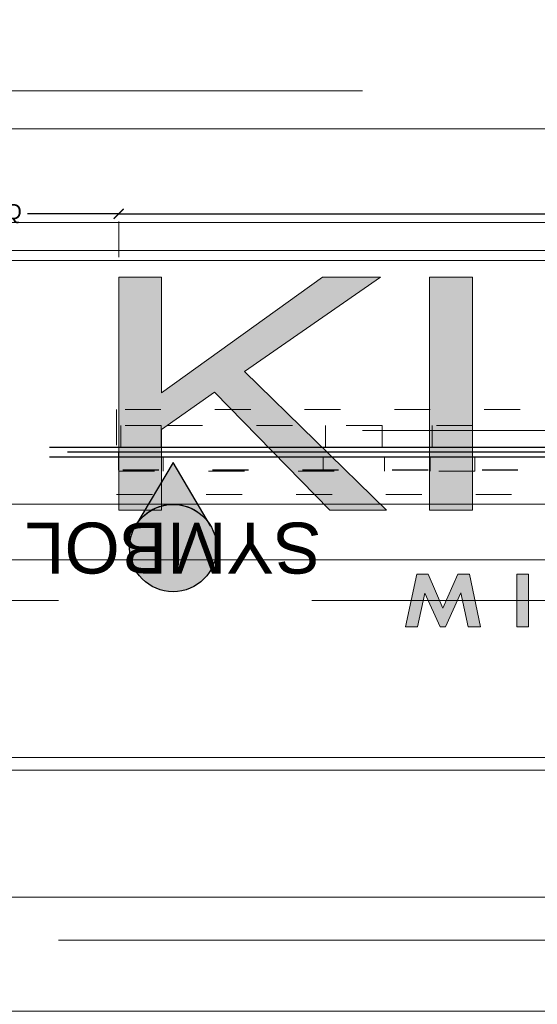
# Model space of a CAD drawing. Header units: centimetres. Extents: x -2854 to 18796, y -762 to 9238.
# Tile 75 of 166: x 786 to 838, y 501 to 599. Entities that reach past the tile are written whole.
import ezdxf
from ezdxf import colors
from ezdxf.entities.mleader import LeaderData, LeaderLine
from ezdxf.enums import TextEntityAlignment as Align
from ezdxf.math import Vec2, Vec3

# ---------------------------------------------------------------- set-up
doc = ezdxf.new("R2010")
doc.units = ezdxf.units.CM
doc.header["$LTSCALE"] = 0.3
doc.linetypes.add('ACAD_ISO03W100', pattern=[30, 12, -18])
for name, color, linetype, lineweight in [('F-FUR TEXT', 251, 'Continuous', 5), ('KK_DIM', 253, 'Continuous', 5), ('KK_FUR_NEW', 14, 'Continuous', 9), ('KK_FUR_PROJECTION', 9, 'ACAD_ISO03W100', 9), ('KK_FUR_TXT', 251, 'Continuous', 9), ('XR_EXIST_WALLS_0.05', 4, 'Continuous', 5)]:
    doc.layers.add(name, color=color, linetype=linetype, lineweight=lineweight)
doc.layers.add('KK_DIM_SIGNAGE', color=7, linetype='Continuous', true_color=0xbf73b1)
doc.layers.add('KK_TAG_ELECTRICAL', color=7, linetype='Continuous', true_color=0x0070e2)
doc.layers.add('KK_FUR_HATCH', color=253, linetype='Continuous')
doc.styles.add('KIKO Milano_Light', font='Arial.ttf')
doc.styles.get("Standard").update_dxf_attribs({"font": 'Arial.ttf'})
doc.dimstyles.new('KIKO', dxfattribs={"dimtxt": 1.5, "dimasz": 1, "dimexe": 0, "dimexo": 2, "dimgap": 0.7, "dimtad": 0, "dimtih": 1, "dimtoh": 1, "dimdec": 0, "dimzin": 0, "dimtxsty": 'KIKO Milano_Light', "dimblk": 'ARCHTICK', "dimcen": 0.09, "dimadec": 1, "dimazin": 0, "dimtfac": 1, "dimtdec": 0, "dimtix": 1, "dimtofl": 0, "dimtmove": 0, "dimatfit": 3, "dimldrblk": 'ARCHTICK', "dimfxl": 5, "dimfxlon": 1, "dimtolj": 1, "dimtzin": 0, "dimlwe": 5, "dimarcsym": 0})

# ---------------------------------------------------------------- blocks, each defined once
blk = doc.blocks.new('_ArchTick')
at = {"color": 0, "linetype": 'ByBlock', "const_width": 0.15}
blk.add_lwpolyline([(-0.5, -0.5), (0.5, 0.5)], dxfattribs=at)
blk = doc.blocks.new('*D191')
at = {"layer": 'Defpoints', "color": 0, "transparency": 16777216}
for p in [(452.3624595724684, 538.3838949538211), (826.0588440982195, 538.3838949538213), (782.7087667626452, 495.2621499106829)]:
    blk.add_point(p, dxfattribs=at)
at = {"layer": 'KK_DIM', "color": 0, "linetype": 'ACAD_ISO03W100', "lineweight": 5, "transparency": 16777216}
for p, q in [((477.3624595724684, 538.3838949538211), (452.3624595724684, 538.3838949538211)), ((477.3624595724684, 495.2621499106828), (452.3624595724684, 495.2621499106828))]:
    blk.add_line(p, q, dxfattribs=at)
at = {"layer": 'KK_DIM', "color": 0, "lineweight": -2, "transparency": 16777216}
for p, q in [((452.3624595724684, 538.3838949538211), (452.3624595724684, 524.4311397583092)), ((452.3624595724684, 495.2621499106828), (452.3624595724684, 509.2149051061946))]:
    blk.add_line(p, q, dxfattribs=at)
at = {"layer": 'KK_DIM', "color": 0, "lineweight": -2, "transparency": 16777216, "xscale": 5, "yscale": 5, "zscale": 5}
for p, rotation in [((452.3624595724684, 538.3838949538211), 90), ((452.3624595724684, 495.2621499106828), 270)]:
    blk.add_blockref('_ArchTick', p, dxfattribs=dict(at, rotation=rotation))
at = {"layer": 'KK_DIM', "color": 0, "transparency": 16777216, "insert": (452.3624595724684, 516.8230224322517), "char_height": 7.5, "attachment_point": 5, "style": 'KIKO Milano_Light'}
blk.add_mtext('\\A1;EQ1', dxfattribs=at)
blk = doc.blocks.new('*D192')
at = {"layer": 'Defpoints', "color": 0, "transparency": 16777216}
for p in [(452.635582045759, 616.5056400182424), (782.869328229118, 616.5056400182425), (796.0942394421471, 573.3838949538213)]:
    blk.add_point(p, dxfattribs=at)
at = {"layer": 'KK_DIM', "color": 0, "linetype": 'ACAD_ISO03W100', "lineweight": 5, "transparency": 16777216}
for p, q in [((477.635582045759, 616.5056400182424), (452.635582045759, 616.5056400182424)), ((477.635582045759, 573.3838949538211), (452.635582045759, 573.3838949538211))]:
    blk.add_line(p, q, dxfattribs=at)
at = {"layer": 'KK_DIM', "color": 0, "lineweight": -2, "transparency": 16777216}
for p, q in [((452.635582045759, 616.5056400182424), (452.635582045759, 602.552884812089)), ((452.635582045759, 573.3838949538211), (452.635582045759, 587.3366501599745))]:
    blk.add_line(p, q, dxfattribs=at)
at = {"layer": 'KK_DIM', "color": 0, "lineweight": -2, "transparency": 16777216, "xscale": 5, "yscale": 5, "zscale": 5}
for p, rotation in [((452.635582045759, 616.5056400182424), 90), ((452.635582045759, 573.3838949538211), 270)]:
    blk.add_blockref('_ArchTick', p, dxfattribs=dict(at, rotation=rotation))
at = {"layer": 'KK_DIM', "color": 0, "transparency": 16777216, "insert": (452.635582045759, 594.9447674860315), "char_height": 7.5, "attachment_point": 5, "style": 'KIKO Milano_Light'}
blk.add_mtext('\\A1;EQ1', dxfattribs=at)
blk = doc.blocks.new('*D455')
at = {"layer": 'Defpoints', "color": 0, "transparency": 16777216}
for p in [(452.7685572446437, 573.3838949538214), (796.0942394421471, 573.3838949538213), (824.8553544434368, 538.3838949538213)]:
    blk.add_point(p, dxfattribs=at)
at = {"layer": 'KK_DIM', "color": 0, "linetype": 'ACAD_ISO03W100', "lineweight": 5, "transparency": 16777216}
for p, q in [((477.7685572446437, 573.3838949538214), (452.7685572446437, 573.3838949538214)), ((477.7685572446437, 538.3838949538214), (452.7685572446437, 538.3838949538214))]:
    blk.add_line(p, q, dxfattribs=at)
at = {"layer": 'KK_DIM', "color": 0, "lineweight": -2, "transparency": 16777216}
for p, q in [((452.7685572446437, 573.3838949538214), (452.7685572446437, 563.2157503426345)), ((452.7685572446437, 538.3838949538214), (452.7685572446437, 548.5520395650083))]:
    blk.add_line(p, q, dxfattribs=at)
at = {"layer": 'KK_DIM', "color": 0, "lineweight": -2, "transparency": 16777216, "xscale": 5, "yscale": 5, "zscale": 5}
for p, rotation in [((452.7685572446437, 573.3838949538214), 90), ((452.7685572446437, 538.3838949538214), 270)]:
    blk.add_blockref('_ArchTick', p, dxfattribs=dict(at, rotation=rotation))
at = {"layer": 'KK_DIM', "color": 0, "transparency": 16777216, "insert": (452.7685572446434, 555.8838949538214), "char_height": 7.5, "attachment_point": 5, "style": 'KIKO Milano_Light'}
blk.add_mtext('\\A1;35', dxfattribs=at)
blk = doc.blocks.new('*D477')
at = {"layer": 'Defpoints', "color": 0, "transparency": 16777216}
for p in [(899.0960142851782, 579.7491267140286), (796.0942394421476, 573.3838949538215), (899.0960142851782, 562.3516142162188)]:
    blk.add_point(p, dxfattribs=at)
at = {"layer": 'KK_DIM_SIGNAGE', "color": 0, "linetype": 'ACAD_ISO03W100', "lineweight": 5, "transparency": 16777216}
for p, q in [((796.0942394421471, 575.3838949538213), (796.0942394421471, 579.7491267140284)), ((899.0960142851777, 574.7491267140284), (899.0960142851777, 579.7491267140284))]:
    blk.add_line(p, q, dxfattribs=at)
at = {"layer": 'KK_DIM_SIGNAGE', "color": 0, "lineweight": -2, "transparency": 16777216}
for p, q in [((796.0942394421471, 579.7491267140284), (847.5656028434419, 579.7491267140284)), ((899.0960142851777, 579.7491267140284), (852.1385223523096, 579.7491267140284))]:
    blk.add_line(p, q, dxfattribs=at)
at = {"layer": 'KK_DIM_SIGNAGE', "color": 0, "lineweight": -2, "transparency": 16777216, "rotation": 180}
blk.add_blockref('_ArchTick', (796.0942394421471, 579.7491267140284), dxfattribs=at)
at = {"layer": 'KK_DIM_SIGNAGE', "color": 0, "lineweight": -2, "transparency": 16777216}
blk.add_blockref('_ArchTick', (899.0960142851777, 579.7491267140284), dxfattribs=at)
at = {"layer": 'KK_DIM_SIGNAGE', "color": 0, "transparency": 16777216, "insert": (849.8520625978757, 579.7491267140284), "char_height": 1.5, "attachment_point": 5, "style": 'KIKO Milano_Light'}
blk.add_mtext('\\A1;103', dxfattribs=at)
blk = doc.blocks.new('*D481')
at = {"layer": 'Defpoints', "color": 0, "transparency": 16777216}
for p in [(796.0942394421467, 579.7491267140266), (796.0942394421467, 573.383894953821), (773.6410437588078, 563.7547446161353)]:
    blk.add_point(p, dxfattribs=at)
at = {"layer": 'KK_DIM_SIGNAGE', "color": 0, "linetype": 'ACAD_ISO03W100', "lineweight": 5, "transparency": 16777216}
for p, q in [((773.6410437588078, 574.7491267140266), (773.6410437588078, 579.7491267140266)), ((796.0942394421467, 575.383894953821), (796.0942394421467, 579.7491267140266))]:
    blk.add_line(p, q, dxfattribs=at)
at = {"layer": 'KK_DIM_SIGNAGE', "color": 0, "lineweight": -2, "transparency": 16777216}
for p, q in [((773.6410437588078, 579.7491267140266), (782.7750767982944, 579.7491267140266)), ((796.0942394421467, 579.7491267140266), (786.96020640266, 579.7491267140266))]:
    blk.add_line(p, q, dxfattribs=at)
at = {"layer": 'KK_DIM_SIGNAGE', "color": 0, "lineweight": -2, "transparency": 16777216, "rotation": 180}
blk.add_blockref('_ArchTick', (773.6410437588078, 579.7491267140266), dxfattribs=at)
at = {"layer": 'KK_DIM_SIGNAGE', "color": 0, "lineweight": -2, "transparency": 16777216}
blk.add_blockref('_ArchTick', (796.0942394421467, 579.7491267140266), dxfattribs=at)
at = {"layer": 'KK_DIM_SIGNAGE', "color": 0, "transparency": 16777216, "insert": (784.8676416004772, 579.7491267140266), "char_height": 1.5, "attachment_point": 5, "style": 'KIKO Milano_Light'}
blk.add_mtext('\\A1;EQ', dxfattribs=at)

msp = doc.modelspace()

# ---------------------------------------------------------------- hatches: boundary and pattern name
at = {"layer": 'KK_FUR_HATCH', "true_color": 0xffffff}
h = msp.add_hatch(color=7, dxfattribs=at)
h.dxf.hatch_style = 1
h.paths.add_polyline_path([(796.0942394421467, 550.0556774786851), (796.0942394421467, 573.3838949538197), (800.3915123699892, 573.3838949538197), (800.3915123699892, 561.8137421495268), (816.5115975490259, 573.3838949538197), (822.3357143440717, 573.3838949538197), (808.7177154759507, 563.9339616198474), (822.9341258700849, 550.0556774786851), (817.2661706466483, 550.0556774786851), (805.7052263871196, 561.8612716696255), (800.3915123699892, 558.1382378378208), (800.3915123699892, 550.0556774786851)])
at = {"layer": 'KK_FUR_HATCH'}
h = msp.add_hatch(color=168, dxfattribs=at)
h.dxf.hatch_style = 1
h.paths.add_polyline_path([(796.0942394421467, 550.0556774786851), (796.0942394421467, 573.3838949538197), (800.3915123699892, 573.3838949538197), (800.3915123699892, 561.8137421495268), (816.511597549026, 573.3838949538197), (822.3357143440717, 573.3838949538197), (808.7177154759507, 563.9339616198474), (822.9341258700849, 550.0556774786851), (817.2661706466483, 550.0556774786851), (805.7052263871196, 561.8612716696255), (800.3915123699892, 558.1382378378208), (800.3915123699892, 550.0556774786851)])
at = {"layer": 'KK_FUR_HATCH', "true_color": 0xffffff}
h = msp.add_hatch(color=7, dxfattribs=at)
h.dxf.hatch_style = 1
h.paths.add_polyline_path([(827.2526815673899, 573.3838949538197), (831.5499664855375, 573.3838949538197), (831.5499664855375, 550.0556774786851), (827.2526815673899, 550.0556774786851)])
at = {"layer": 'KK_FUR_HATCH'}
h = msp.add_hatch(color=168, dxfattribs=at)
h.dxf.hatch_style = 1
h.paths.add_polyline_path([(827.2526815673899, 573.3838949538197), (831.5499664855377, 573.3838949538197), (831.5499664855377, 550.0556774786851), (827.2526815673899, 550.0556774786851)])
at = {"layer": 'KK_FUR_HATCH', "true_color": 0xffffff}
h = msp.add_hatch(color=7, dxfattribs=at)
h.dxf.hatch_style = 1
h.paths.add_polyline_path([(830.1022585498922, 543.646026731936), (828.5775609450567, 540.2283137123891), (827.1142656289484, 543.646026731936), (825.9701998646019, 543.646026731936), (824.8553544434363, 538.3838949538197), (826.0588440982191, 538.3838949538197), (826.7852160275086, 541.7397380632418), (828.304002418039, 538.3838949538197), (828.8533256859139, 538.3838949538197), (830.39349076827, 541.7905769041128), (831.1274765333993, 538.3838949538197), (832.3422610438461, 538.3838949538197), (831.2571275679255, 543.646026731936)])
at = {"layer": 'KK_FUR_HATCH'}
h = msp.add_hatch(color=168, dxfattribs=at)
h.dxf.hatch_style = 1
h.paths.add_polyline_path([(830.1022585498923, 543.646026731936), (828.5775609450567, 540.2283137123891), (827.1142656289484, 543.646026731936), (825.9701998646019, 543.646026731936), (824.8553544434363, 538.3838949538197), (826.0588440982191, 538.3838949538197), (826.7852160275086, 541.7397380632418), (828.304002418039, 538.3838949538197), (828.8533256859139, 538.3838949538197), (830.3934907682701, 541.7905769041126), (831.1274765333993, 538.3838949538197), (832.3422610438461, 538.3838949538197), (831.2571275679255, 543.646026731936)])
at = {"layer": 'KK_FUR_HATCH', "true_color": 0xffffff}
h = msp.add_hatch(color=7, dxfattribs=at)
h.dxf.hatch_style = 1
h.paths.add_polyline_path([(836.0035808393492, 538.3838949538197), (837.1626344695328, 538.3838949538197), (837.1626344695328, 543.646026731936), (836.0035808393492, 543.646026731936)])
at = {"layer": 'KK_FUR_HATCH'}
h = msp.add_hatch(color=168, dxfattribs=at)
h.dxf.hatch_style = 1
h.paths.add_polyline_path([(836.0035808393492, 538.3838949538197), (837.1626344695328, 538.3838949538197), (837.1626344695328, 543.646026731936), (836.0035808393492, 543.646026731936)])
at = {"layer": 'KK_FUR_NEW'}
h = msp.add_hatch(dxfattribs=at)
h.set_pattern_fill('AR-RROOF', color=256)
h.set_pattern_definition([(0, (0.07644277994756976, -8.184452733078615), (55.88, 25.4), [381, -50.8, 127, -25.4]), (0, (33.85844277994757, 4.51554726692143), (-25.4, 33.782), [76.2, -8.382, 152.4, -19.05]), (0, (12.77644277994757, 13.40554726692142), (132.08, 17.018), [203.2, -35.56, 101.6, -25.4])])
h.paths.add_polyline_path([(645.7852095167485, 616.5056400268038), (919.7087667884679, 616.505640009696), (919.7852095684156, 495.5907169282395), (645.785209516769, 495.5907169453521)])
at = {"layer": 'KK_TAG_ELECTRICAL', "linetype": 'Continuous', "lineweight": 0}
h = msp.add_hatch(color=150, dxfattribs=at)
edge = h.paths.add_edge_path()
edge.add_line((801.5501650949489, 554.837119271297), (797.7873685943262, 548.4937477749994))
edge.add_arc((801.5501650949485, 546.2617111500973), 4.375000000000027, 498.5350961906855, 509.3241931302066, ccw=False)
edge.add_arc((801.5501650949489, 546.2617111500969), 4.375000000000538, 401.46490380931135, 498.535096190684, ccw=False)
edge.add_arc((801.5501650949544, 546.261711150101), 4.374999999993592, 390.67580686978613, 401.4649038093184, ccw=False)
edge.add_line((805.3129615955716, 548.4937477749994), (801.5501650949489, 554.837119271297))
at = {"layer": 'KK_TAG_ELECTRICAL', "true_color": 0xffffff}
h = msp.add_hatch(color=7, dxfattribs=at)
h.dxf.hatch_style = 1
edge = h.paths.add_edge_path()
edge.add_arc((801.5501650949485, 546.2617111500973), 4.374999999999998, 180, 540)

# ---------------------------------------------------------------- linework, layer by layer
at = {"lineweight": 0}
for points in [[(796.0942394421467, 550.0556774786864), (796.0942394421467, 573.383894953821), (800.3915123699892, 573.383894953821), (800.3915123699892, 561.813742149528), (816.5115975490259, 573.383894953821), (822.3357143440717, 573.383894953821), (808.7177154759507, 563.9339616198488), (822.9341258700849, 550.0556774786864), (817.2661706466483, 550.0556774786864), (805.7052263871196, 561.8612716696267), (800.3915123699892, 558.1382378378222), (800.3915123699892, 550.0556774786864), (796.0942394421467, 550.0556774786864)], [(796.0942394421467, 550.0556774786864), (796.0942394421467, 573.383894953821), (800.3915123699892, 573.383894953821), (800.3915123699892, 561.813742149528), (816.511597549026, 573.383894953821), (822.3357143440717, 573.383894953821), (808.7177154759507, 563.9339616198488), (822.9341258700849, 550.0556774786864), (817.2661706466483, 550.0556774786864), (805.7052263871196, 561.8612716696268), (800.3915123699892, 558.1382378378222), (800.3915123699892, 550.0556774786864), (796.0942394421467, 550.0556774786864)], [(827.2526815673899, 573.383894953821), (831.5499664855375, 573.383894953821), (831.5499664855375, 550.0556774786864), (827.2526815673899, 550.0556774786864), (827.2526815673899, 573.383894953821)], [(827.2526815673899, 573.383894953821), (831.5499664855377, 573.383894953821), (831.5499664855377, 550.0556774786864), (827.2526815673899, 550.0556774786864), (827.2526815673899, 573.383894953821)], [(830.1022585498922, 543.6460267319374), (828.5775609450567, 540.2283137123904), (827.1142656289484, 543.6460267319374), (825.9701998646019, 543.6460267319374), (824.8553544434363, 538.383894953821), (826.0588440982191, 538.383894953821), (826.7852160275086, 541.7397380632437), (828.304002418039, 538.383894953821), (828.8533256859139, 538.383894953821), (830.39349076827, 541.790576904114), (831.1274765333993, 538.383894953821), (832.3422610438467, 538.383894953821), (831.2571275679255, 543.6460267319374), (830.1022585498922, 543.6460267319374)], [(830.1022585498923, 543.6460267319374), (828.5775609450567, 540.2283137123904), (827.1142656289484, 543.6460267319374), (825.9701998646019, 543.6460267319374), (824.8553544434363, 538.383894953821), (826.0588440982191, 538.383894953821), (826.7852160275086, 541.7397380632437), (828.304002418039, 538.383894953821), (828.8533256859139, 538.383894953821), (830.3934907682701, 541.790576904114), (831.1274765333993, 538.383894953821), (832.3422610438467, 538.383894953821), (831.2571275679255, 543.6460267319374), (830.1022585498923, 543.6460267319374)], [(836.0035808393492, 538.383894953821), (837.1626344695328, 538.383894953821), (837.1626344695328, 543.6460267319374), (836.0035808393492, 543.6460267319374), (836.0035808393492, 538.383894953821)], [(836.0035808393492, 538.383894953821), (837.1626344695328, 538.383894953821), (837.1626344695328, 543.6460267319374), (836.0035808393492, 543.6460267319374), (836.0035808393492, 538.383894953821)]]:
    msp.add_lwpolyline(points, dxfattribs=at)
at = {"color": 8, "linetype": 'ACAD_ISO03W100'}
msp.add_lwpolyline([(796.0942394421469, 555.8838949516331), (899.1125980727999, 555.8838949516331), (899.1125980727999, 554.0609782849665), (796.0942394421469, 554.0609782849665)], close=True, dxfattribs=at)
at = {"layer": 'Defpoints'}
for points in [[(789.1613719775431, 556.3578532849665), (905.8280386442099, 556.3578532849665)], [(789.1613719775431, 555.4099366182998), (905.8280386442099, 555.4099366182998)], [(790.9670269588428, 555.8838949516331), (904.2411336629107, 555.8838949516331)], [(796.0942394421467, 555.883894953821), (899.1139211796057, 555.883894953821)], [(796.0942394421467, 555.883894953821), (899.1139211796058, 555.883894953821)], [(798.2281876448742, 555.883894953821), (896.9799729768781, 555.883894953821)], [(798.2281876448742, 555.883894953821), (896.9799729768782, 555.883894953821)]]:
    msp.add_lwpolyline(points, dxfattribs=at)
at = {"layer": 'KK_FUR_PROJECTION', "linetype": 'ACAD_ISO03W100'}
msp.add_lwpolyline([(795.8778362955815, 551.6135487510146), (899.329001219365, 551.6135487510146), (899.3290012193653, 560.1542411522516), (795.8778362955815, 560.1542411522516)], close=True, dxfattribs=at)
at = {"layer": 'KK_FUR_PROJECTION', "color": 252, "linetype": 'ACAD_ISO03W100'}
for points in [[(796.3155666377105, 558.5453532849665), (796.3155666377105, 556.3578532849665), (822.5048541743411, 556.3578532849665), (822.5048541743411, 558.5453532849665)], [(800.3448880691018, 558.5453532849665), (796.3155666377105, 558.5453532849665), (796.3155666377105, 556.3578532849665), (800.3448880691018, 556.3578532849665)], [(822.5048541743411, 558.5453532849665), (816.8223475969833, 558.5453532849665), (816.8223475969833, 556.3578532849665), (822.5048541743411, 556.3578532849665)], [(831.5563032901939, 558.5453532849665), (827.5269938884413, 558.5453532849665), (827.5269938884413, 556.3578532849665), (831.5563032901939, 556.3578532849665)], [(796.0968166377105, 555.4099366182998), (796.0968166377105, 553.9516032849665), (822.7236041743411, 553.9516032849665), (822.7236041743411, 555.4099366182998)], [(831.7750532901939, 553.9516032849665), (827.3082438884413, 553.9516032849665), (827.3082438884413, 555.4099366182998), (831.7750532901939, 555.4099366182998)]]:
    msp.add_lwpolyline(points, close=True, dxfattribs=at)
for points in [[(800.5636380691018, 555.4099366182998), (800.5636380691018, 553.9516032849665)], [(816.6035975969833, 555.4099366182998), (816.6035975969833, 553.9516032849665)]]:
    msp.add_lwpolyline(points, dxfattribs=at)
at = {"layer": 'KK_TAG_ELECTRICAL', "color": 150, "lineweight": 25, "elevation": 0.0001299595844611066, "flags": 128}
msp.add_lwpolyline([(801.5501650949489, 554.837119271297), (797.7873685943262, 548.4937477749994, -0.04711112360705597), (798.2717086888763, 549.1586662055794, -0.4508356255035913), (804.8286215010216, 549.1586662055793, -0.04711112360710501), (805.3129615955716, 548.4937477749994)], format="xyb", close=True, dxfattribs=at)
at = {"layer": 'KK_TAG_ELECTRICAL', "color": 150, "lineweight": 25}
msp.add_circle((801.5501650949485, 546.2617111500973, 0.0001299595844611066), 4.374999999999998, dxfattribs=at)
at = {"layer": 'XR_EXIST_WALLS_0.05'}
msp.add_lwpolyline([(919.7087667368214, 588.2621499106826), (645.7087667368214, 588.2621499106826)], dxfattribs=at)

# ---------------------------------------------------------------- texts
at = {"layer": 'KK_FUR_TXT', "lineweight": 30}
for p in [(895.200223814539, 1529.248050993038), (895.200223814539, 1371.848583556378)]:
    msp.add_attdef('DESCRIPTION', text='#############', height=7, rotation=270, dxfattribs=at).set_placement(p, align=Align.MIDDLE_CENTER)
at = {"layer": 'KK_TAG_ELECTRICAL', "color": 150, "style": 'KIKO Milano_Light'}
msp.add_attdef('SYMBOL', text='I', height=5.104166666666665, rotation=180, dxfattribs=at).set_placement((801.5501650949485, 546.2617111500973, 0.0001299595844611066), align=Align.MIDDLE_CENTER)

# ---------------------------------------------------------------- dimensions: what is measured, and where the dimension line sits
at = {"layer": 'KK_DIM'}
for base, p1, p2, picture, middle in [((452.635582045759, 616.5056400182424), (796.0942394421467, 573.383894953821), (782.8693282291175, 616.5056400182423), '*D192', (452.635582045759, 594.9447674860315)), ((452.3624595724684, 538.3838949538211), (782.7087667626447, 495.2621499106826), (826.0588440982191, 538.383894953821), '*D191', (452.3624595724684, 516.8230224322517))]:
    dim = msp.add_linear_dim(base=base, p1=p1, p2=p2, angle=90, text='EQ1', dimstyle='KIKO', override={"dimscale": 0, "dimpost": '\\X', "dimcen": 0.0018}, dxfattribs=at)
    dim.commit()
    dim.dimension.update_dxf_attribs({"geometry": picture, "text_midpoint": middle})
dim = msp.add_linear_dim(base=(452.7685572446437, 573.3838949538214), p1=(824.8553544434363, 538.383894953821), p2=(796.0942394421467, 573.383894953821), angle=270, text='35', dimstyle='KIKO', override={"dimscale": 0, "dimpost": '\\X', "dimcen": 0.0018}, dxfattribs=at)
dim.commit()
dim.dimension.update_dxf_attribs({"geometry": '*D455', "text_midpoint": (452.7685572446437, 555.8838949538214), "text_rotation": 90})
at = {"layer": 'KK_DIM_SIGNAGE'}
dim = msp.add_linear_dim(base=(796.0942394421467, 579.7491267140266), p1=(773.6410437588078, 563.7547446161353), p2=(796.0942394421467, 573.383894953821), text='EQ', dimstyle='KIKO', override={"dimpost": '\\X'}, dxfattribs=at)
dim.commit()
dim.dimension.update_dxf_attribs({"geometry": '*D481', "text_midpoint": (784.8676416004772, 579.7491267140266)})
dim = msp.add_linear_dim(base=(899.0960142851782, 579.7491267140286), p1=(796.0942394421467, 573.383894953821), p2=(899.0960142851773, 562.3516142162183), dimstyle='KIKO', override={"dimpost": '\\X'}, dxfattribs=at)
dim.commit()
dim.dimension.update_dxf_attribs({"geometry": '*D477', "text_midpoint": (849.852062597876, 579.7491267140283), "dimtype": 160, "text_rotation": 90})

# ---------------------------------------------------------------- leaders
at = {"layer": 'F-FUR TEXT', "ltscale": 0.5}
ml = msp.add_multileader_mtext('Standard', dxfattribs=at)
ml.set_content('{\\fAvenir LT Std 45 Book|b1|i0|c0|p34;OUTDOOR BACKLIT SIGNAGE BLACK\\fAptos|b1|i0|c0|p34;\\H0.91667x; - \\P\\fAvenir LT Std 45 Book|b0|i0|c0|p34;\\C160;CUSTOM ELEMENT GEORGIAN LANGUAGE\\f@Arial Unicode MS|b0|i0|c0|p34;\\P\\pxa0.66667,sm1.07917;\\fAvenir LT Std 35 Light|b0|i0|c0|p34;\\C256;Single letters Back-lit logo.^JMade with white opaline methacrylate, covered by metal sheet RAL 9005 matt.^JStrip led 4000K CE or UL certificated.}', color=256, style='KIKO Milano_Light')
ml.set_leader_properties(color=256)
ml.build(insert=Vec2(0, 0))
ml.multileader.update_dxf_attribs({"dogleg_length": 20, "arrow_head_size": 5.831883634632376, "scale": 20})
ctx = ml.context
ctx.base_point, ctx.scale, ctx.char_height, ctx.arrow_head_size, ctx.landing_gap_size, ctx.plane_origin, ctx.plane_x_axis, ctx.plane_y_axis = Vec3(530.2395696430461, 713.4336556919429), 20, 6.248446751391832, 5.831883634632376, 4.165631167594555, Vec3(-2303.150609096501, -1235.489011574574), Vec3(1, -1.83697019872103e-16), Vec3(1.83697019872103e-16, 1)
notes = []
notes.append((ctx, [(1, (1, 1, 0), (735.1320586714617, 713.4336556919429), (-1, 1.83697019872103e-16), 16.66252467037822, [(0, [(735.7922021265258, 575.9302667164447)], 0, [])])]))
ctx.mtext.insert, ctx.mtext.text_direction, ctx.mtext.rotation, ctx.mtext.width, ctx.mtext.defined_height = Vec3(534.4052008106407, 717.4801461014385), Vec3(1, -1.83697019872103e-16), -4.71238898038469, 193.3946859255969, 16.44391454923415
for ctx, leaders in notes:
    for number, flags, end, landing, length, lines in leaders:
        leader = LeaderData()
        leader.index, (leader.has_last_leader_line, leader.has_dogleg_vector, leader.attachment_direction) = number, flags
        leader.last_leader_point, leader.dogleg_vector, leader.dogleg_length = Vec3(end), Vec3(landing), length
        for number, points, colour, breaks in lines:
            line = LeaderLine()
            line.index, line.vertices, line.color, line.breaks = number, Vec3.list(points), colors.encode_raw_color(colour), breaks
            leader.lines.append(line)
        ctx.leaders.append(leader)

doc.saveas('drawing.dxf')
